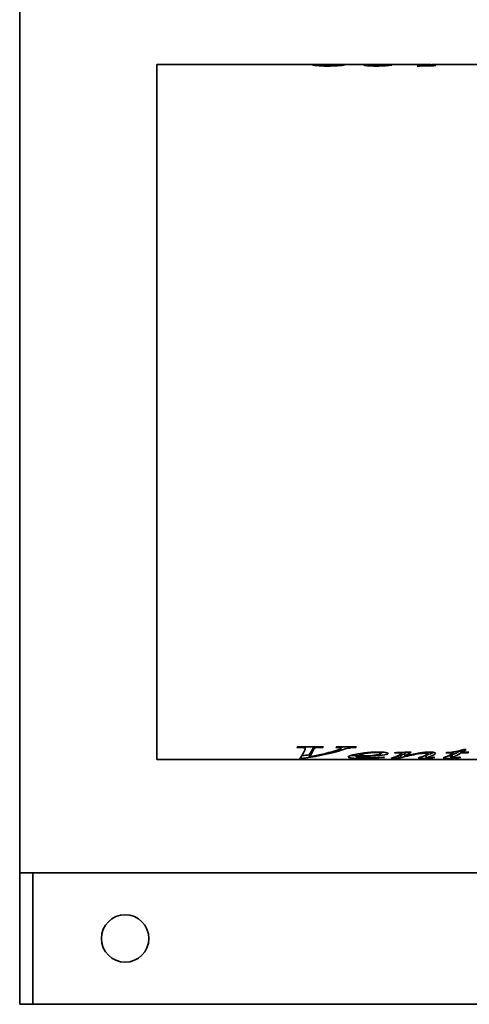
# Model space of a CAD drawing. Header units: millimetres. Extents: x 499 to 1181, y 168 to 1020.
# Tile 1 of 5: x 499 to 670, y 339 to 713. Entities that reach past the tile are written whole.
import ezdxf

# ---------------------------------------------------------------- set-up
doc = ezdxf.new("R2010")
doc.units = ezdxf.units.MM
doc.header["$LTSCALE"] = 4
doc.layers.add('Krawędzie widoczne(ISO)', color=7, linetype='Continuous', lineweight=35, true_color=0x262659)

msp = doc.modelspace()

# ---------------------------------------------------------------- linework, layer by layer
at = {"layer": 'Krawędzie widoczne(ISO)'}
for p, q in [((499.5, 399.3), (499.5, 729.3)), ((551.5, 696.3), (551.5, 432.3)), ((614.01, 696.3), (551.5, 696.3)), ((613.71, 695.72), (613.71, 696.18)), ((632.76, 696.3), (615.94, 696.3)), ((622.21, 695.98), (622.21, 696.08)), ((633.18, 695.69), (633.18, 696.08)), ((635.67, 696.26), (635.67, 696.28)), ((654.06, 696.3), (637.77, 696.3)), ((640.02, 695.93), (640.02, 696.04)), ((641.43, 696.29), (641.43, 696.3)), ((651.21, 695.67), (650.33, 695.67)), ((654.4, 695.75), (654.4, 695.97)), ((683.59, 696.3), (656.92, 696.3)), ((657.2, 695.82), (657.2, 695.88)), ((605.31, 436.9), (604.63, 436.9)), ((604.82, 437.07), (614.7, 437.07)), ((607.86, 437.07), (607.86, 436.4)), ((609.48, 434.3), (609.48, 433.31)), ((611.33, 437.07), (611.33, 436.53)), ((614.5, 437.07), (614.5, 436.9)), ((619.73, 437.07), (627.22, 437.07)), ((621.51, 437.07), (621.51, 436.56)), ((625.61, 437.07), (625.61, 436.8)), ((627.04, 437.07), (627.04, 436.9)), ((627.18, 434.27), (627.18, 433.28)), ((627.29, 434.34), (627.29, 433.47)), ((627.41, 434.37), (627.41, 433.59)), ((636.62, 435.09), (636.62, 434.59)), ((641.83, 434.89), (641.83, 434.75)), ((644.12, 434), (644.12, 433.01)), ((644.38, 434.98), (644.38, 434.6)), ((645.63, 434.65), (645.63, 433.66)), ((653.74, 433.9), (653.74, 432.91)), ((654.37, 435.1), (654.37, 434.53)), ((664.03, 434.79), (661.21, 434.79)), ((663.03, 433.88), (663.03, 432.89)), ((663.64, 434.13), (663.64, 433.13)), ((664.03, 435.16), (664.03, 434.79)), ((667.36, 435.77), (666.99, 435.77)), ((666.99, 435.77), (666.99, 434.79)), ((669.61, 434.79), (666.99, 434.79)), ((667.36, 435.9), (667.36, 435.02)), ((667.36, 435.02), (669.91, 435.02)), ((668.03, 436.13), (668.85, 436.13)), ((669.61, 435.02), (669.61, 434.79)), ((924.29, 432.3), (551.5, 432.3)), ((606.33, 432.68), (605.66, 432.68)), ((606.33, 433.37), (606.33, 432.68)), ((643.22, 432.73), (640.46, 432.73)), ((643.22, 433.73), (642.99, 433.73)), ((643.22, 433.73), (643.22, 432.73)), ((663.89, 432.84), (663.89, 432.75)), ((499.5, 399.3), (499.5, 389.3)), ((499.5, 389.3), (919.5, 389.3)), ((499.5, 383.19), (499.5, 389.3)), ((504.5, 383.19), (504.5, 389.3)), ((499.5, 373.26), (499.5, 383.19)), ((504.5, 383.19), (504.5, 373.26)), ((499.5, 339.37), (499.5, 373.26)), ((504.5, 339.37), (504.5, 373.26)), ((499.5, 339.3), (499.5, 339.37)), ((499.5, 339.3), (504.5, 339.3)), ((504.5, 339.37), (504.5, 339.3)), ((914.5, 339.3), (504.5, 339.3))]:
    msp.add_line(p, q, dxfattribs=at)
msp.add_circle((539.5, 364.3), 9, dxfattribs=at)
for points in [[(610.59, 696.1), (610.59, 696.16), (610.78, 696.2), (611.16, 696.23)], [(611.16, 696.23), (611.76, 696.28), (612.85, 696.31), (614.43, 696.3)], [(615.12, 696.3), (614.18, 696.29), (613.71, 696.25), (613.71, 696.18)], [(614.43, 696.3), (614.64, 696.3), (614.87, 696.3), (615.09, 696.3)], [(615.94, 696.3), (615.64, 696.3), (615.36, 696.3), (615.12, 696.3)], [(617.94, 695.92), (619.67, 695.92), (621.09, 695.99), (622.21, 696.08)], [(622.21, 696.08), (622.43, 696.08), (622.65, 696.07), (622.86, 696.07)], [(634.77, 696.23), (633.71, 696.2), (633.18, 696.16), (633.18, 696.08)], [(641.43, 696.29), (638.45, 696.29), (636.23, 696.28), (634.77, 696.23)], [(636.34, 695.85), (637.72, 695.85), (638.94, 695.93), (640.02, 696.04)], [(640.02, 696.04), (640.25, 696.03), (640.47, 696.03), (640.69, 696.02)], [(650.33, 695.67), (652.05, 696.25), (653.77, 696.44), (655.49, 696.21)], [(657.44, 695.83), (655.37, 695.78), (653.29, 695.73), (651.21, 695.67)], [(654.44, 696.02), (654.41, 696), (654.4, 695.99), (654.4, 695.97)], [(654.87, 696.11), (654.61, 696.06), (654.47, 696.03), (654.44, 696.02)], [(656.92, 696.3), (656.23, 696.3), (655.55, 696.24), (654.87, 696.11)], [(655.71, 695.87), (656.02, 695.87), (656.52, 695.87), (657.2, 695.88)], [(657.2, 695.88), (657.28, 695.87), (657.36, 695.85), (657.44, 695.83)], [(604.63, 436.9), (604.7, 436.95), (604.76, 437.01), (604.82, 437.07)], [(605.66, 432.68), (606.34, 433.21), (607.03, 434.28), (607.72, 435.89)], [(620.4, 435.51), (615.71, 434.11), (611.02, 433.17), (606.33, 432.68)], [(609.48, 434.07), (608.51, 433.93), (607.54, 433.81), (606.57, 433.71)], [(607.72, 435.89), (607.81, 436.13), (607.86, 436.31), (607.86, 436.4)], [(610.97, 436.95), (610.47, 435.79), (609.97, 434.91), (609.48, 434.3)], [(610.97, 435.97), (610.47, 434.81), (609.97, 433.92), (609.48, 433.31)], [(609.48, 433.31), (612.73, 433.85), (615.98, 434.62), (619.24, 435.61)], [(611.02, 437.07), (611, 437.03), (610.98, 436.99), (610.97, 436.95)], [(611.33, 436.53), (611.21, 436.47), (611.09, 436.27), (610.97, 435.97)], [(614.7, 437.07), (614.64, 437.01), (614.57, 436.95), (614.5, 436.9)], [(619.24, 435.61), (620.3, 435.93), (620.97, 436.17), (621.24, 436.31)], [(619.5, 436.9), (619.58, 436.95), (619.65, 437.01), (619.73, 437.07)], [(621.24, 436.31), (621.42, 436.4), (621.51, 436.49), (621.51, 436.56)], [(622.38, 437.07), (622.11, 436.99), (621.82, 436.91), (621.51, 436.81)], [(627.04, 436.9), (626.44, 436.88), (625.96, 436.85), (625.61, 436.8)], [(627.22, 437.07), (627.16, 437.01), (627.1, 436.95), (627.04, 436.9)], [(627.2, 434.33), (627.19, 434.3), (627.18, 434.29), (627.18, 434.27)], [(637.99, 434.08), (636.9, 433.88), (635.3, 433.74), (633.19, 433.63)], [(637.73, 435.02), (637.4, 434.97), (637.03, 434.92), (636.62, 434.88)], [(639.23, 434.59), (639.23, 434.4), (638.82, 434.23), (637.99, 434.08)], [(640.46, 432.73), (641.57, 433.04), (642.68, 433.51), (643.79, 434.16)], [(641.66, 434.88), (643.78, 434.96), (645.9, 435.03), (648.02, 435.11)], [(641.83, 434.75), (641.77, 434.79), (641.72, 434.84), (641.66, 434.88)], [(642.5, 434.77), (642.28, 434.76), (642.05, 434.76), (641.83, 434.75)], [(643.26, 434.79), (643.12, 434.79), (642.87, 434.78), (642.5, 434.77)], [(644.12, 434), (643.82, 433.9), (643.52, 433.81), (643.22, 433.73)], [(643.79, 434.16), (644.18, 434.39), (644.38, 434.54), (644.38, 434.6)], [(645.63, 434.38), (645.03, 434.25), (644.52, 434.12), (644.12, 434)], [(648.02, 435.11), (647.22, 434.54), (646.42, 434.06), (645.63, 433.66)], [(646.38, 435.05), (646.13, 434.91), (645.88, 434.78), (645.63, 434.65)], [(651.45, 433.12), (652.27, 433.4), (653.08, 433.74), (653.9, 434.15)], [(653.47, 434.69), (653.1, 434.69), (652.65, 434.66), (652.12, 434.6)], [(654.16, 434.07), (653.88, 433.97), (653.74, 433.92), (653.74, 433.9)], [(653.9, 434.15), (654.21, 434.31), (654.37, 434.44), (654.37, 434.53)], [(656.51, 435.01), (655.72, 434.63), (654.94, 434.32), (654.16, 434.07)], [(656.72, 434.12), (655.87, 433.7), (655.02, 433.35), (654.16, 433.07)], [(657.31, 434.64), (657.31, 434.5), (657.11, 434.32), (656.72, 434.12)], [(660.8, 433.16), (661.88, 433.56), (662.95, 434.1), (664.03, 434.79)], [(661.21, 434.79), (661.27, 434.84), (661.33, 434.89), (661.4, 434.93)], [(663.64, 434.13), (663.23, 433.99), (663.03, 433.92), (663.03, 433.88)], [(666.99, 435.77), (665.87, 435.08), (664.76, 434.53), (663.64, 434.13)], [(666.99, 434.79), (665.87, 434.09), (664.76, 433.54), (663.64, 433.13)], [(668.85, 436.13), (668.35, 435.73), (667.86, 435.36), (667.36, 435.02)], [(669.91, 435.02), (669.81, 434.95), (669.71, 434.87), (669.61, 434.79)], [(627.29, 433.47), (627.22, 433.39), (627.18, 433.32), (627.18, 433.28)], [(633.19, 433.63), (631.79, 433.56), (629.82, 433.51), (627.29, 433.47)], [(627.41, 433.59), (629.27, 433.62), (630.79, 433.67), (631.96, 433.74)], [(637.93, 433.1), (635.01, 432.78), (632.24, 432.69), (629.59, 432.69)], [(637.56, 433.16), (637.68, 433.14), (637.8, 433.12), (637.93, 433.1)], [(644.12, 433.01), (643.82, 432.9), (643.52, 432.81), (643.22, 432.73)], [(645.69, 433.41), (645.06, 433.27), (644.54, 433.14), (644.12, 433.01)], [(650.73, 432.82), (650.73, 432.87), (650.97, 432.96), (651.45, 433.12)], [(653.98, 432.75), (653.3, 432.71), (652.69, 432.69), (652.16, 432.69)], [(653.74, 433.73), (653.46, 433.72), (653.19, 433.71), (652.94, 433.7)], [(654.16, 433.07), (653.88, 432.98), (653.74, 432.93), (653.74, 432.91)], [(657.06, 433.07), (655.98, 432.9), (654.95, 432.8), (653.98, 432.75)], [(654.14, 432.85), (654.27, 432.85), (654.42, 432.86), (654.61, 432.87)], [(654.61, 432.87), (655.19, 432.92), (655.81, 432.99), (656.49, 433.11)], [(656.49, 433.11), (656.68, 433.1), (656.87, 433.09), (657.06, 433.07)], [(660.17, 432.85), (660.17, 432.91), (660.38, 433), (660.8, 433.16)], [(663.89, 432.75), (663.25, 432.71), (662.59, 432.69), (661.93, 432.69)], [(663.03, 433.71), (662.71, 433.7), (662.39, 433.69), (662.06, 433.69)], [(663.64, 433.13), (663.23, 433), (663.03, 432.92), (663.03, 432.89)], [(663.48, 432.83), (663.75, 432.83), (664.11, 432.85), (664.56, 432.89)], [(666.93, 433.07), (665.87, 432.89), (664.85, 432.8), (663.89, 432.75)], [(664.56, 432.89), (664.82, 432.91), (665.41, 432.98), (666.32, 433.12)], [(666.32, 433.12), (666.52, 433.1), (666.73, 433.09), (666.93, 433.07)]]:
    msp.add_open_spline(points, degree=3, dxfattribs=at)
for points, knots in [([(616.21, 695.67), (614.63, 695.67), (613.29, 695.73), (612.21, 695.82), (611.13, 695.91), (610.59, 696.01), (610.59, 696.1)], [0, 0, 0, 0, 1, 1, 1, 2, 2, 2, 2]), ([(613.71, 696.18), (613.71, 696.12), (614.1, 696.06), (614.89, 696), (615.67, 695.95), (616.69, 695.92), (617.94, 695.92)], [0, 0, 0, 0, 1, 1, 1, 2, 2, 2, 2]), ([(622.86, 696.07), (622.24, 695.97), (621.32, 695.87), (620.12, 695.79), (618.91, 695.72), (617.61, 695.67), (616.21, 695.67)], [0, 0, 0, 0, 1, 1, 1, 2, 2, 2, 2]), ([(630.05, 696.04), (630.05, 696.11), (630.48, 696.17), (631.32, 696.21), (632.16, 696.25), (633.61, 696.27), (635.67, 696.28)], [0, 0, 0, 0, 1, 1, 1, 2, 2, 2, 2]), ([(634.93, 695.67), (633.48, 695.67), (632.3, 695.71), (631.4, 695.79), (630.5, 695.87), (630.05, 695.96), (630.05, 696.04)], [0, 0, 0, 0, 1, 1, 1, 2, 2, 2, 2]), ([(635.67, 696.28), (634.39, 696.29), (633.42, 696.3), (632.77, 696.3), (632.77, 696.3), (632.76, 696.3), (632.76, 696.3)], [0, 0, 0, 0, 1, 1, 1, 1.006887, 1.006887, 1.006887, 1.006887]), ([(633.18, 696.08), (633.18, 696.03), (633.49, 695.97), (634.11, 695.92), (634.73, 695.88), (635.47, 695.85), (636.34, 695.85)], [0, 0, 0, 0, 1, 1, 1, 2, 2, 2, 2]), ([(640.69, 696.02), (640.05, 695.93), (639.23, 695.84), (638.23, 695.77), (637.23, 695.71), (636.13, 695.67), (634.93, 695.67)], [0, 0, 0, 0, 1, 1, 1, 2, 2, 2, 2]), ([(635.61, 696.28), (635.64, 696.29), (635.66, 696.29), (635.69, 696.29), (636.18, 696.3), (636.95, 696.3), (638, 696.3), (639.05, 696.3), (640.19, 696.3), (641.43, 696.3)], [0.943379, 0.943379, 0.943379, 0.943379, 1, 1, 1, 2, 2, 2, 3, 3, 3, 3]), ([(654.4, 695.97), (654.4, 695.94), (654.52, 695.91), (654.75, 695.9), (654.98, 695.88), (655.3, 695.87), (655.71, 695.87)], [0, 0, 0, 0, 1, 1, 1, 2, 2, 2, 2]), ([(607.86, 436.4), (607.86, 436.54), (607.66, 436.66), (607.25, 436.75), (606.84, 436.85), (606.19, 436.9), (605.31, 436.9)], [0, 0, 0, 0, 1, 1, 1, 2, 2, 2, 2]), ([(614.5, 436.9), (613.42, 436.89), (612.69, 436.86), (612.29, 436.81), (611.9, 436.75), (611.58, 436.66), (611.33, 436.53)], [0, 0, 0, 0, 1, 1, 1, 2, 2, 2, 2]), ([(621.51, 436.56), (621.51, 436.64), (621.37, 436.72), (621.09, 436.78), (620.81, 436.84), (620.28, 436.88), (619.5, 436.9)], [0, 0, 0, 0, 1, 1, 1, 2, 2, 2, 2]), ([(625.61, 436.8), (624.93, 436.72), (624.26, 436.59), (623.59, 436.43), (622.92, 436.27), (621.86, 435.95), (620.4, 435.51)], [0, 0, 0, 0, 1, 1, 1, 2, 2, 2, 2]), ([(624.16, 433.22), (624.16, 433.44), (624.73, 433.7), (625.86, 434.01), (626.99, 434.31), (628.41, 434.59), (630.11, 434.79), (631.82, 435), (633.58, 435.11), (635.39, 435.11)], [0, 0, 0, 0, 1, 1, 1, 2, 2, 2, 3, 3, 3, 3]), ([(627.18, 433.73), (626.53, 433.75), (625.97, 433.78), (625.53, 433.83), (625.46, 433.84), (625.4, 433.85), (625.33, 433.86)], [0.5113486, 0.5113486, 0.5113486, 0.5113486, 1, 1, 1, 1.0748091, 1.0748091, 1.0748091, 1.0748091]), ([(634.7, 434.93), (633.41, 434.93), (632.04, 434.79), (630.59, 434.54), (629.15, 434.3), (628.09, 433.95), (627.41, 433.59)], [0, 0, 0, 0, 1, 1, 1, 2, 2, 2, 2]), ([(631.96, 433.74), (633.52, 433.84), (634.68, 433.97), (635.46, 434.12), (636.23, 434.28), (636.62, 434.44), (636.62, 434.59)], [0, 0, 0, 0, 1, 1, 1, 2, 2, 2, 2]), ([(636.62, 434.59), (636.62, 434.69), (636.45, 434.77), (636.12, 434.83), (635.79, 434.89), (635.31, 434.93), (634.7, 434.93)], [0, 0, 0, 0, 1, 1, 1, 2, 2, 2, 2]), ([(635.39, 435.11), (636.7, 435.11), (637.67, 435.06), (638.29, 434.95), (638.92, 434.85), (639.23, 434.72), (639.23, 434.59)], [0, 0, 0, 0, 1, 1, 1, 2, 2, 2, 2]), ([(644.38, 434.6), (644.38, 434.65), (644.27, 434.69), (644.05, 434.73), (643.84, 434.77), (643.57, 434.79), (643.26, 434.79)], [0, 0, 0, 0, 1, 1, 1, 2, 2, 2, 2]), ([(645.63, 433.66), (648.08, 434.15), (649.96, 434.58), (651.26, 434.79), (652.57, 435), (653.83, 435.11), (655.04, 435.11)], [0, 0, 0, 0, 1, 1, 1, 2, 2, 2, 2]), ([(652.12, 434.6), (651.14, 434.5), (650.12, 434.33), (649.06, 434.12), (648, 433.91), (646.87, 433.66), (645.69, 433.41)], [0, 0, 0, 0, 1, 1, 1, 2, 2, 2, 2]), ([(654.37, 434.53), (654.37, 434.57), (654.28, 434.61), (654.1, 434.64), (653.93, 434.67), (653.72, 434.69), (653.47, 434.69)], [0, 0, 0, 0, 1, 1, 1, 2, 2, 2, 2]), ([(655.04, 435.11), (655.7, 435.11), (656.24, 435.07), (656.67, 434.98), (657.1, 434.89), (657.31, 434.77), (657.31, 434.64)], [0, 0, 0, 0, 1, 1, 1, 2, 2, 2, 2]), ([(661.4, 434.93), (662.76, 435.01), (663.91, 435.12), (664.85, 435.27), (665.79, 435.43), (666.85, 435.7), (668.03, 436.13)], [0, 0, 0, 0, 1, 1, 1, 2, 2, 2, 2]), ([(629.59, 432.69), (627.8, 432.69), (626.44, 432.73), (625.53, 432.84), (624.62, 432.94), (624.16, 433.06), (624.16, 433.22)], [0, 0, 0, 0, 1, 1, 1, 2, 2, 2, 2]), ([(627.18, 433.28), (627.18, 433.14), (627.58, 433.04), (628.37, 432.97), (629.16, 432.89), (630.12, 432.86), (631.25, 432.86)], [0, 0, 0, 0, 1, 1, 1, 2, 2, 2, 2]), ([(631.25, 432.86), (632.15, 432.86), (633.01, 432.87), (633.84, 432.91), (634.67, 432.94), (635.91, 433.02), (637.56, 433.16)], [0, 0, 0, 0, 1, 1, 1, 2, 2, 2, 2]), ([(652.16, 432.69), (651.73, 432.69), (651.38, 432.71), (651.12, 432.73), (650.86, 432.75), (650.73, 432.78), (650.73, 432.82)], [0, 0, 0, 0, 1, 1, 1, 2, 2, 2, 2]), ([(653.74, 432.91), (653.74, 432.89), (653.78, 432.88), (653.87, 432.87), (653.96, 432.86), (654.05, 432.85), (654.14, 432.85)], [0, 0, 0, 0, 1, 1, 1, 2, 2, 2, 2]), ([(661.93, 432.69), (661.41, 432.69), (660.99, 432.71), (660.66, 432.73), (660.33, 432.76), (660.17, 432.8), (660.17, 432.85)], [0, 0, 0, 0, 1, 1, 1, 2, 2, 2, 2]), ([(663.03, 432.89), (663.03, 432.87), (663.07, 432.86), (663.16, 432.85), (663.25, 432.84), (663.36, 432.83), (663.48, 432.83)], [0, 0, 0, 0, 1, 1, 1, 2, 2, 2, 2])]:
    msp.add_open_spline(points, degree=3, knots=knots, dxfattribs=at)

doc.saveas('drawing.dxf')
